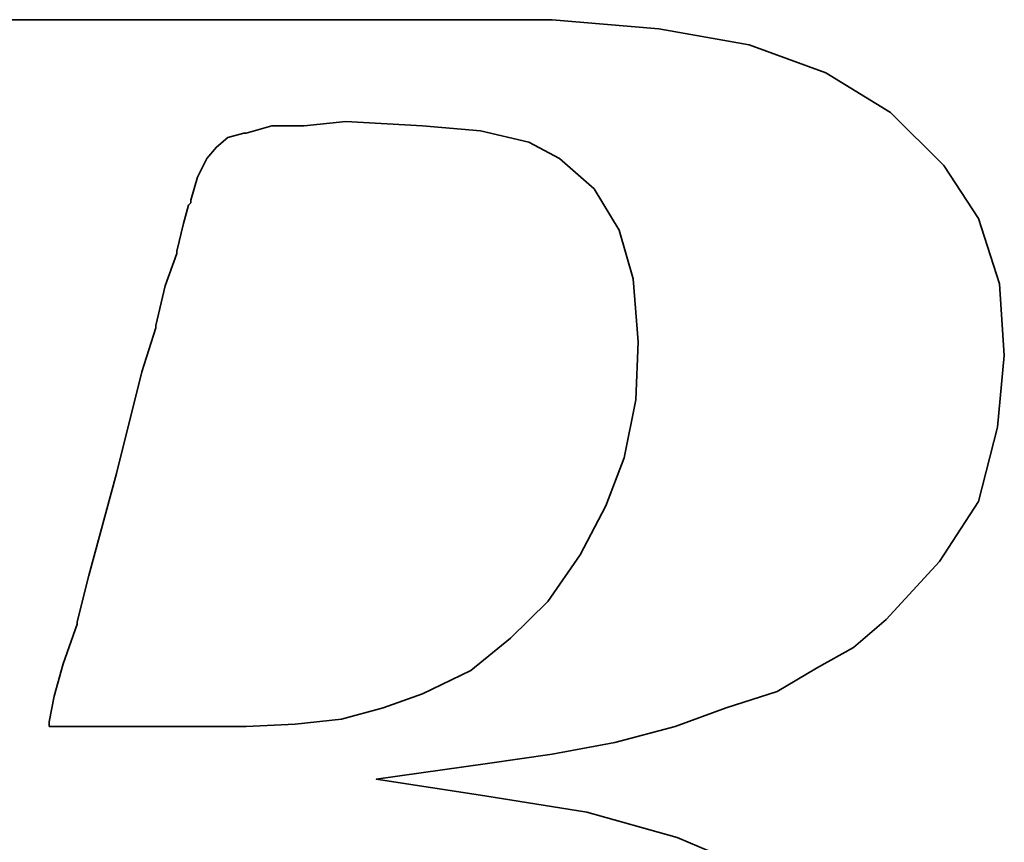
# Model space of a CAD drawing. Extents: x 15 to 195, y 53 to 146.
# Tile 34 of 51: x 163.081 to 164.209, y 105.126 to 106.068. Entities that reach past the tile are written whole.
import ezdxf

# ---------------------------------------------------------------- set-up
doc = ezdxf.new("R2010")
doc.units = 0
doc.header["$LTSCALE"] = 3
doc.header["$MEASUREMENT"] = 0
doc.layers.add('DIM', color=4, linetype='Continuous')
doc.layers.add('layer 1', color=7, linetype='Continuous')

# ---------------------------------------------------------------- blocks, each defined once
blk = doc.blocks.new('TBI MOTION logo(完整正式版)')
at = {"layer": 'layer 1', "color": 22, "lineweight": 35}
for points, knots in [([(-64.65375, -6.86375), (-64.65375, -6.86375), (-64.84375, -7.29625), (-64.84375, -7.29625), (-64.84375, -7.29625), (-64.84375, -7.29625), (-64.86875, -7.34375), (-64.86875, -7.34375), (-64.86875, -7.34375), (-64.86875, -7.34375), (-64.86875, -7.36875), (-64.86875, -7.36875), (-64.86875, -7.36875), (-64.86875, -7.36875), (-65.15375, -7.65375), (-65.15375, -7.65375), (-65.15375, -7.65375), (-65.15375, -7.65375), (-65.17875, -7.65375), (-65.17875, -7.65375), (-65.17875, -7.65375), (-65.17875, -7.65375), (-65.20375, -7.67875), (-65.20375, -7.67875), (-65.20375, -7.67875), (-65.20375, -7.67875), (-65.58875, -7.87125), (-65.58875, -7.87125), (-65.58875, -7.87125), (-65.58875, -7.87125), (-65.63375, -7.87125), (-65.63375, -7.87125), (-65.63375, -7.87125), (-65.63375, -7.87125), (-65.65875, -7.89375), (-65.65875, -7.89375), (-65.65875, -7.89375), (-65.65875, -7.89375), (-66.09375, -7.94375), (-66.09375, -7.94375), (-66.09375, -7.94375), (-66.09375, -7.94375), (-66.11375, -7.94375), (-66.11375, -7.94375), (-66.11375, -7.94375), (-66.11375, -7.94375), (-66.16375, -7.94375), (-66.16375, -7.94375), (-66.16375, -7.94375), (-66.16375, -7.94375), (-66.30875, -7.94375), (-66.30875, -7.94375), (-66.30875, -7.94375), (-66.30875, -7.94375), (-66.69375, -7.94375), (-66.69375, -7.94375), (-66.69375, -7.94375), (-66.69375, -7.94375), (-67.07375, -7.94375), (-67.07375, -7.94375), (-67.07375, -7.94375), (-67.07375, -7.94375), (-67.12375, -7.94375), (-67.12375, -7.94375), (-67.12375, -7.94375), (-67.12375, -7.94375), (-67.12375, -7.96625), (-67.12375, -7.96625), (-67.12375, -7.96625), (-67.12375, -7.96625), (-67.14875, -7.99125), (-67.14875, -7.99125), (-67.14875, -7.99125), (-67.14875, -7.99125), (-67.24375, -8.34875), (-67.24375, -8.34875), (-67.24375, -8.34875), (-67.24375, -8.34875), (-67.31375, -8.68625), (-67.31375, -8.68625), (-67.31375, -8.68625), (-67.31375, -8.68625), (-67.26875, -8.68625), (-67.26875, -8.68625), (-67.26875, -8.68625), (-67.26875, -8.68625), (-67.07375, -8.68625), (-67.07375, -8.68625), (-67.07375, -8.68625), (-67.07375, -8.68625), (-66.54875, -8.68625), (-66.54875, -8.68625), (-66.54875, -8.68625), (-66.54875, -8.68625), (-65.82625, -8.68625), (-65.82625, -8.68625), (-65.82625, -8.68625), (-65.82625, -8.68625), (-65.01375, -8.68625), (-65.01375, -8.68625), (-65.01375, -8.68625), (-65.01375, -8.68625), (-64.05375, -8.68625), (-64.05375, -8.68625), (-64.05375, -8.68625), (-64.05375, -8.68625), (-62.08375, -8.68625), (-62.08375, -8.68625), (-62.08375, -8.68625), (-62.08375, -8.68625), (-60.06875, -8.68625), (-60.06875, -8.68625), (-60.06875, -8.68625), (-60.06875, -8.68625), (-59.10875, -8.68625), (-59.10875, -8.68625), (-59.10875, -8.68625), (-59.10875, -8.68625), (-58.29375, -8.68625), (-58.29375, -8.68625), (-58.29375, -8.68625), (-58.29375, -8.68625), (-57.57375, -8.68625), (-57.57375, -8.68625), (-57.57375, -8.68625), (-57.57375, -8.68625), (-57.04875, -8.68625), (-57.04875, -8.68625), (-57.04875, -8.68625), (-57.04875, -8.68625), (-56.85375, -8.68625), (-56.85375, -8.68625), (-56.85375, -8.68625), (-56.85375, -8.68625), (-56.70875, -8.68625), (-56.70875, -8.68625), (-56.70875, -8.68625), (-56.70875, -8.68625), (-56.61375, -8.68625), (-56.61375, -8.68625), (-56.61375, -8.68625), (-56.61375, -8.68625), (-56.56875, -8.68625), (-56.56875, -8.68625), (-56.56875, -8.68625), (-56.56875, -8.68625), (-55.65375, -8.63875), (-55.65375, -8.63875), (-55.65375, -8.63875), (-55.65375, -8.63875), (-54.76875, -8.51875), (-54.76875, -8.51875), (-54.76875, -8.51875), (-54.76875, -8.51875), (-53.90375, -8.30375), (-53.90375, -8.30375), (-53.90375, -8.30375), (-53.90375, -8.30375), (-53.08875, -8.03875), (-53.08875, -8.03875), (-53.08875, -8.03875), (-53.08875, -8.03875), (-52.34375, -7.65375), (-52.34375, -7.65375), (-52.34375, -7.65375), (-52.34375, -7.65375), (-51.69875, -7.29625), (-51.69875, -7.29625), (-51.69875, -7.29625), (-51.69875, -7.29625), (-51.21875, -6.91125), (-51.21875, -6.91125), (-51.21875, -6.91125), (-51.21875, -6.91125), (-50.83375, -6.50375), (-50.83375, -6.50375), (-50.83375, -6.50375), (-50.83375, -6.50375), (-50.44875, -5.94875), (-50.44875, -5.94875), (-50.44875, -5.94875), (-50.44875, -5.94875), (-50.13875, -5.30375), (-50.13875, -5.30375), (-50.13875, -5.30375), (-50.13875, -5.30375), (-49.99375, -4.65375), (-49.99375, -4.65375), (-49.99375, -4.65375), (-49.99375, -4.65375), (-49.92375, -3.98375), (-49.92375, -3.98375), (-49.92375, -3.98375), (-49.92375, -3.98375), (-49.99375, -3.19374), (-49.99375, -3.19374), (-49.99375, -3.19374), (-49.99375, -3.19374), (-50.23374, -2.44874), (-50.23374, -2.44874), (-50.23374, -2.44874), (-50.23374, -2.44874), (-50.59375, -1.87374), (-50.59375, -1.87374), (-50.59375, -1.87374), (-50.59375, -1.87374), (-51.09875, -1.31874), (-51.09875, -1.31874), (-51.09875, -1.31874), (-51.09875, -1.31874), (-51.74375, -0.81875), (-51.74375, -0.81875), (-51.74375, -0.81875), (-51.74375, -0.81875), (-52.53875, -0.48125), (-52.53875, -0.48125), (-52.53875, -0.48125), (-52.53875, -0.48125), (-53.47375, -0.21875), (-53.47375, -0.21875), (-53.47375, -0.21875), (-53.47375, -0.21875), (-54.52875, -0.04874), (-54.52875, -0.04874), (-54.52875, -0.04874), (-54.52875, -0.04874), (-55.65375, 0.12125), (-55.65375, 0.12125), (-55.65375, 0.12125), (-55.65375, 0.12125), (-54.50375, 0.28624), (-54.50375, 0.28624), (-54.50375, 0.28624), (-54.50375, 0.28624), (-53.83375, 0.38124), (-53.83375, 0.38124), (-53.83375, 0.38124), (-53.83375, 0.38124), (-53.18375, 0.50125), (-53.18375, 0.50125), (-53.18375, 0.50125), (-53.18375, 0.50125), (-52.55875, 0.66874), (-52.55875, 0.66874), (-52.55875, 0.66874), (-52.55875, 0.66874), (-52.03375, 0.86124), (-52.03375, 0.86124), (-52.03375, 0.86124), (-52.03375, 0.86124), (-51.50374, 1.03124), (-51.50374, 1.03124), (-51.50374, 1.03124), (-51.50374, 1.03124), (-51.09875, 1.27125), (-51.09875, 1.27125), (-51.09875, 1.27125), (-51.09875, 1.27125), (-50.71375, 1.48624), (-50.71375, 1.48624), (-50.71375, 1.48624), (-50.71375, 1.48624), (-50.37625, 1.77625), (-50.37625, 1.77625), (-50.37625, 1.77625), (-50.37625, 1.77625), (-49.82375, 2.37625), (-49.82375, 2.37625), (-49.82375, 2.37625), (-49.82375, 2.37625), (-49.41875, 2.99625), (-49.41875, 2.99625), (-49.41875, 2.99625), (-49.41875, 2.99625), (-49.22375, 3.76625), (-49.22375, 3.76625), (-49.22375, 3.76625), (-49.22375, 3.76625), (-49.15375, 4.50874), (-49.15375, 4.50874), (-49.15375, 4.50874), (-49.15375, 4.50874), (-49.20375, 5.25125), (-49.20375, 5.25125), (-49.20375, 5.25125), (-49.20375, 5.25125), (-49.41875, 5.92625), (-49.41875, 5.92625), (-49.41875, 5.92625), (-49.41875, 5.92625), (-49.77875, 6.47625), (-49.77875, 6.47625), (-49.77875, 6.47625), (-49.77875, 6.47625), (-50.33125, 7.02624), (-50.33125, 7.02624), (-50.33125, 7.02624), (-50.33125, 7.02624), (-51.00125, 7.43625), (-51.00125, 7.43625), (-51.00125, 7.43625), (-51.00125, 7.43625), (-51.79375, 7.72625), (-51.79375, 7.72625), (-51.79375, 7.72625), (-51.79375, 7.72625), (-52.72875, 7.89124), (-52.72875, 7.89124), (-52.72875, 7.89124), (-52.72875, 7.89124), (-53.83375, 7.98625), (-53.83375, 7.98625), (-53.83375, 7.98625), (-53.83375, 7.98625), (-53.92875, 7.98625), (-53.92875, 7.98625), (-53.92875, 7.98625), (-53.92875, 7.98625), (-54.26375, 7.98625), (-54.26375, 7.98625), (-54.26375, 7.98625), (-54.26375, 7.98625), (-54.74375, 7.98625), (-54.74375, 7.98625), (-54.74375, 7.98625), (-54.74375, 7.98625), (-55.36875, 7.98625), (-55.36875, 7.98625), (-55.36875, 7.98625), (-55.36875, 7.98625), (-56.13375, 7.98625), (-56.13375, 7.98625), (-56.13375, 7.98625), (-56.13375, 7.98625), (-56.94875, 7.98625), (-56.94875, 7.98625), (-56.94875, 7.98625), (-56.94875, 7.98625), (-58.77625, 7.98625), (-58.77625, 7.98625), (-58.77625, 7.98625), (-58.77625, 7.98625), (-60.59875, 7.98625), (-60.59875, 7.98625), (-60.59875, 7.98625), (-60.59875, 7.98625), (-61.41375, 7.98625), (-61.41375, 7.98625), (-61.41375, 7.98625), (-61.41375, 7.98625), (-62.17875, 7.98625), (-62.17875, 7.98625), (-62.17875, 7.98625), (-62.17875, 7.98625), (-62.80375, 7.98625), (-62.80375, 7.98625), (-62.80375, 7.98625), (-62.80375, 7.98625), (-63.30625, 7.98625), (-63.30625, 7.98625), (-63.30625, 7.98625), (-63.30625, 7.98625), (-63.57375, 7.98625), (-63.57375, 7.98625), (-63.57375, 7.98625), (-63.57375, 7.98625), (-63.57375, 7.96375), (-63.57375, 7.96375), (-63.57375, 7.96375), (-63.57375, 7.96375), (-63.59875, 7.94125), (-63.59875, 7.94125), (-63.59875, 7.94125), (-63.59875, 7.94125), (-63.69375, 7.55625), (-63.69375, 7.55625), (-63.69375, 7.55625), (-63.69375, 7.55625), (-63.76375, 7.24624), (-63.76375, 7.24624), (-63.76375, 7.24624), (-63.76375, 7.24624), (-63.23875, 7.24624), (-63.23875, 7.24624), (-63.23875, 7.24624), (-63.23875, 7.24624), (-62.75875, 7.24624), (-62.75875, 7.24624), (-62.75875, 7.24624), (-62.75875, 7.24624), (-62.61125, 7.24624), (-62.61125, 7.24624), (-62.61125, 7.24624), (-62.61125, 7.24624), (-62.56625, 7.24624), (-62.56625, 7.24624), (-62.56625, 7.24624), (-62.56625, 7.24624), (-62.22875, 7.24624), (-62.22875, 7.24624), (-62.22875, 7.24624), (-62.22875, 7.24624), (-62.20375, 7.24624), (-62.20375, 7.24624), (-62.20375, 7.24624), (-62.20375, 7.24624), (-62.17875, 7.21875), (-62.17875, 7.21875), (-62.17875, 7.21875), (-62.17875, 7.21875), (-61.96375, 7.17125), (-61.96375, 7.17125), (-61.96375, 7.17125), (-61.96375, 7.17125), (-61.72375, 7.12624), (-61.72375, 7.12624), (-61.72375, 7.12624), (-61.72375, 7.12624), (-61.70375, 7.12624), (-61.70375, 7.12624), (-61.70375, 7.12624), (-61.70375, 7.12624), (-61.55875, 7.07624), (-61.55875, 7.07624), (-61.55875, 7.07624), (-61.55875, 7.07624), (-61.50875, 7.07624), (-61.50875, 7.07624), (-61.50875, 7.07624), (-61.50875, 7.07624), (-61.48375, 7.02624), (-61.48375, 7.02624), (-61.48375, 7.02624), (-61.48375, 7.02624), (-61.31875, 6.83375), (-61.31875, 6.83375), (-61.31875, 6.83375), (-61.31875, 6.83375), (-61.29375, 6.81125), (-61.29375, 6.81125), (-61.29375, 6.81125), (-61.29375, 6.81125), (-61.29375, 6.78625), (-61.29375, 6.78625), (-61.29375, 6.78625), (-61.29375, 6.78625), (-61.19875, 6.50124), (-61.19875, 6.50124), (-61.19875, 6.50124), (-61.19875, 6.50124), (-61.17375, 6.45124), (-61.17375, 6.45124), (-61.17375, 6.45124), (-61.17375, 6.45124), (-61.19875, 6.40625), (-61.19875, 6.40625), (-61.19875, 6.40625), (-61.19875, 6.40625), (-61.26875, 5.99624), (-61.26875, 5.99624), (-61.26875, 5.99624), (-61.26875, 5.99624), (-61.26875, 5.85125), (-61.26875, 5.85125), (-61.26875, 5.85125), (-61.26875, 5.85125), (-61.26875, 5.82625), (-61.26875, 5.82625), (-61.26875, 5.82625), (-61.26875, 5.82625), (-61.29375, 5.80625), (-61.29375, 5.80625), (-61.29375, 5.80625), (-61.29375, 5.80625), (-61.34125, 5.66125), (-61.34125, 5.66125), (-61.34125, 5.66125), (-61.34125, 5.66125), (-61.41375, 5.44625), (-61.41375, 5.44625), (-61.41375, 5.44625), (-61.41375, 5.44625), (-61.48375, 5.15625), (-61.48375, 5.15625), (-61.48375, 5.15625), (-61.48375, 5.15625), (-61.58375, 4.82124), (-61.58375, 4.82124), (-61.58375, 4.82124), (-61.58375, 4.82124), (-61.79875, 4.00375), (-61.79875, 4.00375), (-61.79875, 4.00375), (-61.79875, 4.00375), (-62.05875, 2.99625), (-62.05875, 2.99625), (-62.05875, 2.99625), (-62.05875, 2.99625), (-62.34875, 1.91625), (-62.34875, 1.91625), (-62.34875, 1.91625), (-62.34875, 1.91625), (-62.97375, -0.41124), (-62.97375, -0.41124), (-62.97375, -0.41124), (-62.97375, -0.41124), (-63.59875, -2.75875), (-63.59875, -2.75875), (-63.59875, -2.75875), (-63.59875, -2.75875), (-63.88375, -3.86374), (-63.88375, -3.86374), (-63.88375, -3.86374), (-63.88375, -3.86374), (-64.14875, -4.82374), (-64.14875, -4.82374), (-64.14875, -4.82374), (-64.14875, -4.82374), (-64.36375, -5.64125), (-64.36375, -5.64125), (-64.36375, -5.64125), (-64.36375, -5.64125), (-64.43625, -5.97625), (-64.43625, -5.97625), (-64.43625, -5.97625), (-64.43625, -5.97625), (-64.50875, -6.28625), (-64.50875, -6.28625), (-64.50875, -6.28625), (-64.50875, -6.28625), (-64.50875, -6.30875), (-64.50875, -6.30875), (-64.50875, -6.30875), (-64.50875, -6.30875), (-64.57875, -6.50375), (-64.57875, -6.50375), (-64.57875, -6.50375), (-64.57875, -6.50375), (-64.62875, -6.69625), (-64.62875, -6.69625), (-64.62875, -6.69625), (-64.62875, -6.69625), (-64.62875, -6.76875), (-64.62875, -6.76875), (-64.62875, -6.76875), (-64.62875, -6.76875), (-64.62875, -6.81375), (-64.62875, -6.81375), (-64.62875, -6.81375), (-64.62875, -6.81375), (-64.62875, -6.83875), (-64.62875, -6.83875), (-64.62875, -6.83875), (-64.62875, -6.83875), (-64.65375, -6.86375), (-64.65375, -6.86375)], [0, 0, 0, 0, 0.00719424, 0.00719424, 0.00719424, 0.00719424, 0.01438849, 0.01438849, 0.01438849, 0.01438849, 0.02158273, 0.02158273, 0.02158273, 0.02158273, 0.02877698, 0.02877698, 0.02877698, 0.02877698, 0.03597122, 0.03597122, 0.03597122, 0.03597122, 0.04316547, 0.04316547, 0.04316547, 0.04316547, 0.05035971, 0.05035971, 0.05035971, 0.05035971, 0.05755396, 0.05755396, 0.05755396, 0.05755396, 0.0647482, 0.0647482, 0.0647482, 0.0647482, 0.07194245, 0.07194245, 0.07194245, 0.07194245, 0.07913669, 0.07913669, 0.07913669, 0.07913669, 0.08633094, 0.08633094, 0.08633094, 0.08633094, 0.09352518, 0.09352518, 0.09352518, 0.09352518, 0.10071942, 0.10071942, 0.10071942, 0.10071942, 0.10791367, 0.10791367, 0.10791367, 0.10791367, 0.11510791, 0.11510791, 0.11510791, 0.11510791, 0.12230216, 0.12230216, 0.12230216, 0.12230216, 0.1294964, 0.1294964, 0.1294964, 0.1294964, 0.13669065, 0.13669065, 0.13669065, 0.13669065, 0.14388489, 0.14388489, 0.14388489, 0.14388489, 0.15107914, 0.15107914, 0.15107914, 0.15107914, 0.15827338, 0.15827338, 0.15827338, 0.15827338, 0.16546763, 0.16546763, 0.16546763, 0.16546763, 0.17266187, 0.17266187, 0.17266187, 0.17266187, 0.17985612, 0.17985612, 0.17985612, 0.17985612, 0.18705036, 0.18705036, 0.18705036, 0.18705036, 0.1942446, 0.1942446, 0.1942446, 0.1942446, 0.20143885, 0.20143885, 0.20143885, 0.20143885, 0.20863309, 0.20863309, 0.20863309, 0.20863309, 0.21582734, 0.21582734, 0.21582734, 0.21582734, 0.22302158, 0.22302158, 0.22302158, 0.22302158, 0.23021583, 0.23021583, 0.23021583, 0.23021583, 0.23741007, 0.23741007, 0.23741007, 0.23741007, 0.24460432, 0.24460432, 0.24460432, 0.24460432, 0.25179856, 0.25179856, 0.25179856, 0.25179856, 0.25899281, 0.25899281, 0.25899281, 0.25899281, 0.26618705, 0.26618705, 0.26618705, 0.26618705, 0.27338129, 0.27338129, 0.27338129, 0.27338129, 0.28057554, 0.28057554, 0.28057554, 0.28057554, 0.28776978, 0.28776978, 0.28776978, 0.28776978, 0.29496403, 0.29496403, 0.29496403, 0.29496403, 0.30215827, 0.30215827, 0.30215827, 0.30215827, 0.30935252, 0.30935252, 0.30935252, 0.30935252, 0.31654676, 0.31654676, 0.31654676, 0.31654676, 0.32374101, 0.32374101, 0.32374101, 0.32374101, 0.33093525, 0.33093525, 0.33093525, 0.33093525, 0.3381295, 0.3381295, 0.3381295, 0.3381295, 0.34532374, 0.34532374, 0.34532374, 0.34532374, 0.35251799, 0.35251799, 0.35251799, 0.35251799, 0.35971223, 0.35971223, 0.35971223, 0.35971223, 0.36690647, 0.36690647, 0.36690647, 0.36690647, 0.37410072, 0.37410072, 0.37410072, 0.37410072, 0.38129496, 0.38129496, 0.38129496, 0.38129496, 0.38848921, 0.38848921, 0.38848921, 0.38848921, 0.39568345, 0.39568345, 0.39568345, 0.39568345, 0.4028777, 0.4028777, 0.4028777, 0.4028777, 0.41007194, 0.41007194, 0.41007194, 0.41007194, 0.41726619, 0.41726619, 0.41726619, 0.41726619, 0.42446043, 0.42446043, 0.42446043, 0.42446043, 0.43165468, 0.43165468, 0.43165468, 0.43165468, 0.43884892, 0.43884892, 0.43884892, 0.43884892, 0.44604317, 0.44604317, 0.44604317, 0.44604317, 0.45323741, 0.45323741, 0.45323741, 0.45323741, 0.46043165, 0.46043165, 0.46043165, 0.46043165, 0.4676259, 0.4676259, 0.4676259, 0.4676259, 0.47482014, 0.47482014, 0.47482014, 0.47482014, 0.48201439, 0.48201439, 0.48201439, 0.48201439, 0.48920863, 0.48920863, 0.48920863, 0.48920863, 0.49640288, 0.49640288, 0.49640288, 0.49640288, 0.50359712, 0.50359712, 0.50359712, 0.50359712, 0.51079137, 0.51079137, 0.51079137, 0.51079137, 0.51798561, 0.51798561, 0.51798561, 0.51798561, 0.52517986, 0.52517986, 0.52517986, 0.52517986, 0.5323741, 0.5323741, 0.5323741, 0.5323741, 0.53956835, 0.53956835, 0.53956835, 0.53956835, 0.54676259, 0.54676259, 0.54676259, 0.54676259, 0.55395683, 0.55395683, 0.55395683, 0.55395683, 0.56115108, 0.56115108, 0.56115108, 0.56115108, 0.56834532, 0.56834532, 0.56834532, 0.56834532, 0.57553957, 0.57553957, 0.57553957, 0.57553957, 0.58273381, 0.58273381, 0.58273381, 0.58273381, 0.58992806, 0.58992806, 0.58992806, 0.58992806, 0.5971223, 0.5971223, 0.5971223, 0.5971223, 0.60431655, 0.60431655, 0.60431655, 0.60431655, 0.61151079, 0.61151079, 0.61151079, 0.61151079, 0.61870504, 0.61870504, 0.61870504, 0.61870504, 0.62589928, 0.62589928, 0.62589928, 0.62589928, 0.63309353, 0.63309353, 0.63309353, 0.63309353, 0.64028777, 0.64028777, 0.64028777, 0.64028777, 0.64748201, 0.64748201, 0.64748201, 0.64748201, 0.65467626, 0.65467626, 0.65467626, 0.65467626, 0.6618705, 0.6618705, 0.6618705, 0.6618705, 0.66906475, 0.66906475, 0.66906475, 0.66906475, 0.67625899, 0.67625899, 0.67625899, 0.67625899, 0.68345324, 0.68345324, 0.68345324, 0.68345324, 0.69064748, 0.69064748, 0.69064748, 0.69064748, 0.69784173, 0.69784173, 0.69784173, 0.69784173, 0.70503597, 0.70503597, 0.70503597, 0.70503597, 0.71223022, 0.71223022, 0.71223022, 0.71223022, 0.71942446, 0.71942446, 0.71942446, 0.71942446, 0.72661871, 0.72661871, 0.72661871, 0.72661871, 0.73381295, 0.73381295, 0.73381295, 0.73381295, 0.74100719, 0.74100719, 0.74100719, 0.74100719, 0.74820144, 0.74820144, 0.74820144, 0.74820144, 0.75539568, 0.75539568, 0.75539568, 0.75539568, 0.76258993, 0.76258993, 0.76258993, 0.76258993, 0.76978417, 0.76978417, 0.76978417, 0.76978417, 0.77697842, 0.77697842, 0.77697842, 0.77697842, 0.78417266, 0.78417266, 0.78417266, 0.78417266, 0.79136691, 0.79136691, 0.79136691, 0.79136691, 0.79856115, 0.79856115, 0.79856115, 0.79856115, 0.8057554, 0.8057554, 0.8057554, 0.8057554, 0.81294964, 0.81294964, 0.81294964, 0.81294964, 0.82014388, 0.82014388, 0.82014388, 0.82014388, 0.82733813, 0.82733813, 0.82733813, 0.82733813, 0.83453237, 0.83453237, 0.83453237, 0.83453237, 0.84172662, 0.84172662, 0.84172662, 0.84172662, 0.84892086, 0.84892086, 0.84892086, 0.84892086, 0.85611511, 0.85611511, 0.85611511, 0.85611511, 0.86330935, 0.86330935, 0.86330935, 0.86330935, 0.8705036, 0.8705036, 0.8705036, 0.8705036, 0.87769784, 0.87769784, 0.87769784, 0.87769784, 0.88489209, 0.88489209, 0.88489209, 0.88489209, 0.89208633, 0.89208633, 0.89208633, 0.89208633, 0.89928058, 0.89928058, 0.89928058, 0.89928058, 0.90647482, 0.90647482, 0.90647482, 0.90647482, 0.91366906, 0.91366906, 0.91366906, 0.91366906, 0.92086331, 0.92086331, 0.92086331, 0.92086331, 0.92805755, 0.92805755, 0.92805755, 0.92805755, 0.9352518, 0.9352518, 0.9352518, 0.9352518, 0.94244604, 0.94244604, 0.94244604, 0.94244604, 0.94964029, 0.94964029, 0.94964029, 0.94964029, 0.95683453, 0.95683453, 0.95683453, 0.95683453, 0.96402878, 0.96402878, 0.96402878, 0.96402878, 0.97122302, 0.97122302, 0.97122302, 0.97122302, 0.97841727, 0.97841727, 0.97841727, 0.97841727, 0.98561151, 0.98561151, 0.98561151, 0.98561151, 0.99280576, 0.99280576, 0.99280576, 0.99280576, 1, 1, 1, 1]), ([(-57.50375, 6.35625), (-57.50375, 6.35625), (-57.57375, 6.11625), (-57.57375, 6.11625), (-57.57375, 6.11625), (-57.57375, 6.11625), (-57.57375, 6.09125), (-57.57375, 6.09125), (-57.57375, 6.09125), (-57.57375, 6.09125), (-57.59875, 6.06625), (-57.59875, 6.06625), (-57.59875, 6.06625), (-57.59875, 6.06625), (-57.64875, 5.87625), (-57.64875, 5.87625), (-57.64875, 5.87625), (-57.64875, 5.87625), (-57.71875, 5.58875), (-57.71875, 5.58875), (-57.71875, 5.58875), (-57.71875, 5.58875), (-57.71875, 5.56625), (-57.71875, 5.56625), (-57.71875, 5.56625), (-57.71875, 5.56625), (-57.83875, 5.23125), (-57.83875, 5.23125), (-57.83875, 5.23125), (-57.83875, 5.23125), (-57.93625, 4.82124), (-57.93625, 4.82124), (-57.93625, 4.82124), (-57.93625, 4.82124), (-57.93625, 4.79624), (-57.93625, 4.79624), (-57.93625, 4.79624), (-57.93625, 4.79624), (-58.07875, 4.34125), (-58.07875, 4.34125), (-58.07875, 4.34125), (-58.07875, 4.34125), (-58.34375, 3.28625), (-58.34375, 3.28625), (-58.34375, 3.28625), (-58.34375, 3.28625), (-58.62875, 2.23124), (-58.62875, 2.23124), (-58.62875, 2.23124), (-58.62875, 2.23124), (-58.74875, 1.75125), (-58.74875, 1.75125), (-58.74875, 1.75125), (-58.74875, 1.75125), (-58.74875, 1.72625), (-58.74875, 1.72625), (-58.74875, 1.72625), (-58.74875, 1.72625), (-58.89375, 1.31625), (-58.89375, 1.31625), (-58.89375, 1.31625), (-58.89375, 1.31625), (-58.98875, 0.98124), (-58.98875, 0.98124), (-58.98875, 0.98124), (-58.98875, 0.98124), (-59.03875, 0.71625), (-59.03875, 0.71625), (-59.03875, 0.71625), (-59.03875, 0.71625), (-59.03875, 0.66874), (-59.03875, 0.66874), (-59.03875, 0.66874), (-59.03875, 0.66874), (-58.91875, 0.66874), (-58.91875, 0.66874), (-58.91875, 0.66874), (-58.91875, 0.66874), (-58.53375, 0.66874), (-58.53375, 0.66874), (-58.53375, 0.66874), (-58.53375, 0.66874), (-58.10375, 0.66874), (-58.10375, 0.66874), (-58.10375, 0.66874), (-58.10375, 0.66874), (-57.66875, 0.66874), (-57.66875, 0.66874), (-57.66875, 0.66874), (-57.66875, 0.66874), (-57.33375, 0.66874), (-57.33375, 0.66874), (-57.33375, 0.66874), (-57.33375, 0.66874), (-57.09375, 0.66874), (-57.09375, 0.66874), (-57.09375, 0.66874), (-57.09375, 0.66874), (-56.99875, 0.66874), (-56.99875, 0.66874), (-56.99875, 0.66874), (-56.99875, 0.66874), (-56.49375, 0.69374), (-56.49375, 0.69374), (-56.49375, 0.69374), (-56.49375, 0.69374), (-56.01375, 0.74374), (-56.01375, 0.74374), (-56.01375, 0.74374), (-56.01375, 0.74374), (-55.58375, 0.86124), (-55.58375, 0.86124), (-55.58375, 0.86124), (-55.58375, 0.86124), (-55.17375, 1.00624), (-55.17375, 1.00624), (-55.17375, 1.00624), (-55.17375, 1.00624), (-54.67375, 1.24625), (-54.67375, 1.24625), (-54.67375, 1.24625), (-54.67375, 1.24625), (-54.26375, 1.58124), (-54.26375, 1.58124), (-54.26375, 1.58124), (-54.26375, 1.58124), (-53.87875, 1.96374), (-53.87875, 1.96374), (-53.87875, 1.96374), (-53.87875, 1.96374), (-53.54375, 2.44625), (-53.54375, 2.44625), (-53.54375, 2.44625), (-53.54375, 2.44625), (-53.27875, 2.95125), (-53.27875, 2.95125), (-53.27875, 2.95125), (-53.27875, 2.95125), (-53.08875, 3.45124), (-53.08875, 3.45124), (-53.08875, 3.45124), (-53.08875, 3.45124), (-52.96875, 4.05124), (-52.96875, 4.05124), (-52.96875, 4.05124), (-52.96875, 4.05124), (-52.94375, 4.65125), (-52.94375, 4.65125), (-52.94375, 4.65125), (-52.94375, 4.65125), (-52.99375, 5.30125), (-52.99375, 5.30125), (-52.99375, 5.30125), (-52.99375, 5.30125), (-53.13875, 5.80625), (-53.13875, 5.80625), (-53.13875, 5.80625), (-53.13875, 5.80625), (-53.39875, 6.23625), (-53.39875, 6.23625), (-53.39875, 6.23625), (-53.39875, 6.23625), (-53.75875, 6.54875), (-53.75875, 6.54875), (-53.75875, 6.54875), (-53.75875, 6.54875), (-54.07375, 6.71625), (-54.07375, 6.71625), (-54.07375, 6.71625), (-54.07375, 6.71625), (-54.57375, 6.83375), (-54.57375, 6.83375), (-54.57375, 6.83375), (-54.57375, 6.83375), (-55.17375, 6.88625), (-55.17375, 6.88625), (-55.17375, 6.88625), (-55.17375, 6.88625), (-55.96875, 6.93125), (-55.96875, 6.93125), (-55.96875, 6.93125), (-55.96875, 6.93125), (-56.39875, 6.88625), (-56.39875, 6.88625), (-56.39875, 6.88625), (-56.39875, 6.88625), (-56.42125, 6.88625), (-56.42125, 6.88625), (-56.42125, 6.88625), (-56.42125, 6.88625), (-56.73375, 6.88625), (-56.73375, 6.88625), (-56.73375, 6.88625), (-56.73375, 6.88625), (-56.99875, 6.81125), (-56.99875, 6.81125), (-56.99875, 6.81125), (-56.99875, 6.81125), (-57.02375, 6.81125), (-57.02375, 6.81125), (-57.02375, 6.81125), (-57.02375, 6.81125), (-57.18875, 6.76625), (-57.18875, 6.76625), (-57.18875, 6.76625), (-57.18875, 6.76625), (-57.30875, 6.66625), (-57.30875, 6.66625), (-57.30875, 6.66625), (-57.30875, 6.66625), (-57.40875, 6.54875), (-57.40875, 6.54875), (-57.40875, 6.54875), (-57.40875, 6.54875), (-57.50375, 6.35625), (-57.50375, 6.35625)], [0, 0, 0, 0, 0.01851852, 0.01851852, 0.01851852, 0.01851852, 0.03703704, 0.03703704, 0.03703704, 0.03703704, 0.05555556, 0.05555556, 0.05555556, 0.05555556, 0.07407407, 0.07407407, 0.07407407, 0.07407407, 0.09259259, 0.09259259, 0.09259259, 0.09259259, 0.11111111, 0.11111111, 0.11111111, 0.11111111, 0.12962963, 0.12962963, 0.12962963, 0.12962963, 0.14814815, 0.14814815, 0.14814815, 0.14814815, 0.16666667, 0.16666667, 0.16666667, 0.16666667, 0.18518519, 0.18518519, 0.18518519, 0.18518519, 0.2037037, 0.2037037, 0.2037037, 0.2037037, 0.22222222, 0.22222222, 0.22222222, 0.22222222, 0.24074074, 0.24074074, 0.24074074, 0.24074074, 0.25925926, 0.25925926, 0.25925926, 0.25925926, 0.27777778, 0.27777778, 0.27777778, 0.27777778, 0.2962963, 0.2962963, 0.2962963, 0.2962963, 0.31481481, 0.31481481, 0.31481481, 0.31481481, 0.33333333, 0.33333333, 0.33333333, 0.33333333, 0.35185185, 0.35185185, 0.35185185, 0.35185185, 0.37037037, 0.37037037, 0.37037037, 0.37037037, 0.38888889, 0.38888889, 0.38888889, 0.38888889, 0.40740741, 0.40740741, 0.40740741, 0.40740741, 0.42592593, 0.42592593, 0.42592593, 0.42592593, 0.44444444, 0.44444444, 0.44444444, 0.44444444, 0.46296296, 0.46296296, 0.46296296, 0.46296296, 0.48148148, 0.48148148, 0.48148148, 0.48148148, 0.5, 0.5, 0.5, 0.5, 0.51851852, 0.51851852, 0.51851852, 0.51851852, 0.53703704, 0.53703704, 0.53703704, 0.53703704, 0.55555556, 0.55555556, 0.55555556, 0.55555556, 0.57407407, 0.57407407, 0.57407407, 0.57407407, 0.59259259, 0.59259259, 0.59259259, 0.59259259, 0.61111111, 0.61111111, 0.61111111, 0.61111111, 0.62962963, 0.62962963, 0.62962963, 0.62962963, 0.64814815, 0.64814815, 0.64814815, 0.64814815, 0.66666667, 0.66666667, 0.66666667, 0.66666667, 0.68518519, 0.68518519, 0.68518519, 0.68518519, 0.7037037, 0.7037037, 0.7037037, 0.7037037, 0.72222222, 0.72222222, 0.72222222, 0.72222222, 0.74074074, 0.74074074, 0.74074074, 0.74074074, 0.75925926, 0.75925926, 0.75925926, 0.75925926, 0.77777778, 0.77777778, 0.77777778, 0.77777778, 0.7962963, 0.7962963, 0.7962963, 0.7962963, 0.81481481, 0.81481481, 0.81481481, 0.81481481, 0.83333333, 0.83333333, 0.83333333, 0.83333333, 0.85185185, 0.85185185, 0.85185185, 0.85185185, 0.87037037, 0.87037037, 0.87037037, 0.87037037, 0.88888889, 0.88888889, 0.88888889, 0.88888889, 0.90740741, 0.90740741, 0.90740741, 0.90740741, 0.92592593, 0.92592593, 0.92592593, 0.92592593, 0.94444444, 0.94444444, 0.94444444, 0.94444444, 0.96296296, 0.96296296, 0.96296296, 0.96296296, 0.98148148, 0.98148148, 0.98148148, 0.98148148, 1, 1, 1, 1])]:
    blk.add_open_spline(points, degree=3, knots=knots, dxfattribs=at)

msp = doc.modelspace()

# ---------------------------------------------------------------- block references
at = {"layer": 'DIM', "color": 7, "xscale": 0.1106772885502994, "yscale": 0.1106772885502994, "zscale": 0.1106772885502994}
msp.add_blockref('TBI MOTION logo(完整正式版)', (169.6495, 105.1843), dxfattribs=at)

doc.saveas('drawing.dxf')
